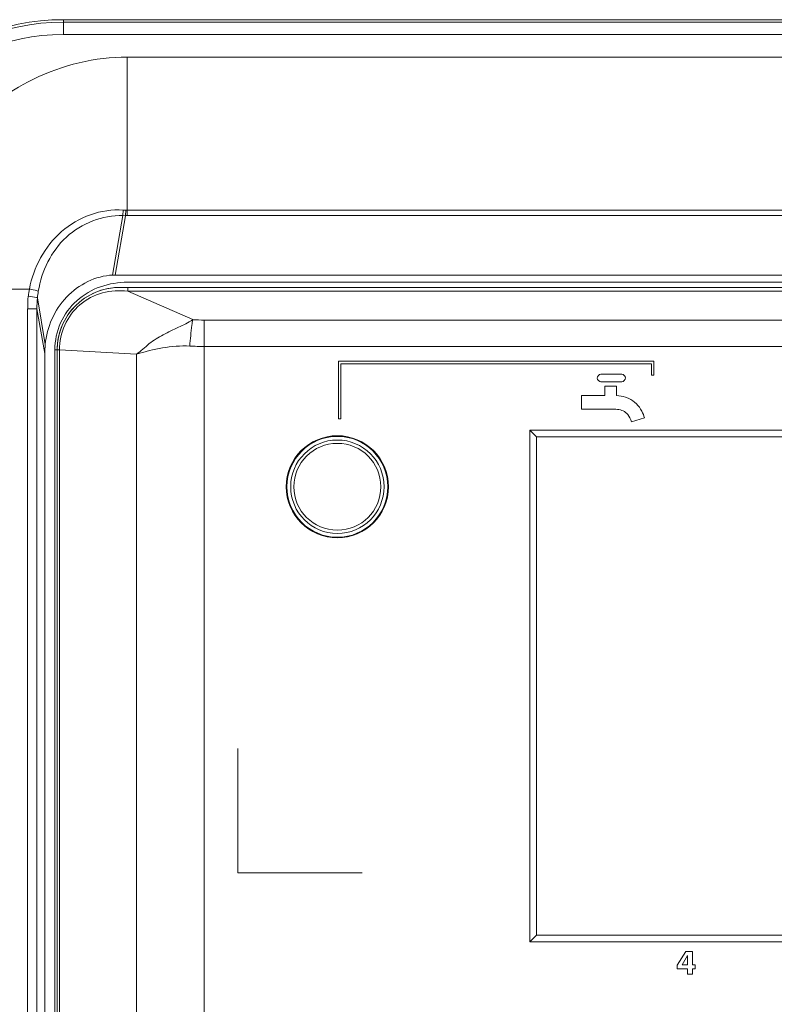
# Model space of a CAD drawing. Header units: millimetres. Extents: x -41881 to 54113, y -9946 to 101810.
# Tile 56 of 105: x -365 to -235, y 33099 to 33268. Entities that reach past the tile are written whole.
import ezdxf

# ---------------------------------------------------------------- set-up
doc = ezdxf.new("R2010")
doc.units = ezdxf.units.MM
doc.layers.add('CERNA', color=7, linetype='Continuous', lineweight=15)
doc.layers.add('UT-potrubi_privodni', color=3, linetype='Continuous', lineweight=50)

# ---------------------------------------------------------------- blocks, each defined once
blk = doc.blocks.new('CONDENSINOX_50_2')
at = {"layer": 'CERNA'}
for points in [[(-518.6, 3214.74), (-124.78, 3214.74)], [(-518.6, 3214.74), (-518.6, 3212.18)], [(-518.6, 3214.31), (-124.78, 3214.31)], [(-124.78, 3212.18), (-518.6, 3212.18)], [(-507.61, 3208.32), (-135.79, 3208.32)], [(-507.61, 3208.32), (-507.61, 3181.08)], [(-508.39, 3181.08), (-510.14, 3170.86)], [(-509.69, 3170.86), (-507.92, 3181.05)], [(-508.39, 3181.08), (-508.33, 3182.02)], [(-508.39, 3181.08), (-507.92, 3181.06)], [(-507.92, 3181.07), (-507.89, 3182.01)], [(-507.92, 3181.07), (-507.61, 3181.07)], [(-507.88, 3182), (-507.61, 3182)], [(-135.79, 3182), (-507.61, 3182)], [(-135.79, 3181.07), (-507.61, 3181.07)], [(-509.69, 3170.86), (-510.14, 3170.86)], [(-509.69, 3170.86), (-133.69, 3170.86)], [(-507.54, 3169.61), (-135.85, 3169.61)], [(-524.44, 3168.46), (-545.63, 3168.46)], [(-134.41, 3168.72), (-508.97, 3168.72)], [(-507.54, 3168.72), (-507.54, 3168.09)], [(-507.54, 3168.09), (-135.85, 3168.09)], [(-507.54, 3168.09), (-496.37, 3163.2)], [(-523.06, 3166.97), (-521.72, 3158.92)], [(-523.15, 3165.04), (-524.75, 3165.04)], [(-524.75, 3165.04), (-524.75, 2954.09)], [(-523.15, 3165.04), (-521.81, 3157.37)], [(-523.15, 3165.04), (-523.15, 2954.09)], [(-494.38, 3163.12), (-148.99, 3163.12)], [(-494.38, 3003.04), (-494.38, 3163.12)], [(-521.81, 2961.76), (-521.81, 3157.36)], [(-520.06, 3158), (-519.29, 3158)], [(-520.06, 2961.32), (-520.06, 3157.99)], [(-519.67, 3158.02), (-519.67, 2961.12)], [(-519.29, 3158), (-506.01, 3157.25)], [(-519.29, 2961.32), (-519.29, 3157.99)], [(-506.02, 3005.88), (-506.02, 3157.24)], [(-494.38, 3158.57), (-148.99, 3158.57)], [(-417.1, 3156.05), (-471.33, 3156.05)], [(-471.33, 3156.05), (-471.33, 3146.17)], [(-470.91, 3155.63), (-417.53, 3155.63)], [(-470.91, 3146.17), (-470.91, 3155.61)], [(-417.53, 3155.63), (-417.53, 3153.65)], [(-417.1, 3153.64), (-417.1, 3156.06)], [(-422.63, 3153.82), (-426.19, 3153.82)], [(-417.53, 3153.64), (-417.1, 3153.64)], [(-426.2, 3152.52), (-422.64, 3152.52)], [(-423.55, 3151.79), (-425.53, 3151.79)], [(-425.53, 3151.79), (-425.53, 3150.18)], [(-423.55, 3150.14), (-423.55, 3151.77)], [(-425.53, 3150.16), (-429.53, 3150.16)], [(-429.53, 3150.16), (-429.53, 3147.81)], [(-429.53, 3147.82), (-424.42, 3147.82)], [(-471.33, 3146.17), (-470.91, 3146.17)], [(-420.97, 3145.66), (-418.72, 3146.32)], [(-438.44, 3144.21), (-307.68, 3144.21)], [(-437.26, 3143.05), (-438.44, 3144.21)], [(-438.44, 3056.26), (-438.44, 3144.19)], [(-308.85, 3143.05), (-437.28, 3143.05)], [(-437.26, 3143.05), (-437.26, 3057.42)], [(-488.64, 3089.53), (-488.64, 3068.14)], [(-488.64, 3068.13), (-467.23, 3068.13)], [(-437.26, 3057.43), (-438.44, 3056.26)], [(-437.26, 3057.43), (-308.84, 3057.43)], [(-307.68, 3056.26), (-438.44, 3056.26)], [(-411.61, 3054.65), (-413.08, 3052.26)], [(-412.23, 3052.35), (-411.35, 3053.95)], [(-410.47, 3054.65), (-411.62, 3054.65)], [(-411.34, 3053.95), (-411.34, 3052.35)], [(-410.47, 3052.35), (-410.47, 3054.63)], [(-413.08, 3052.26), (-413.08, 3051.65)], [(-411.34, 3052.35), (-412.22, 3052.35)], [(-410.01, 3052.35), (-410.48, 3052.35)], [(-410.01, 3051.66), (-410.01, 3052.35)], [(-413.08, 3051.66), (-411.35, 3051.66)], [(-411.35, 3051.66), (-411.35, 3050.73)], [(-411.35, 3050.73), (-410.48, 3050.73)], [(-410.47, 3051.66), (-410, 3051.66)], [(-410.47, 3050.73), (-410.47, 3051.65)]]:
    blk.add_lwpolyline(points, dxfattribs=at)
for points in [[(-518.6, 3214.74), (-539.88, 3214.74), (-557.11, 3197.5), (-557.11, 3176.22)], [(-518.6, 3214.31), (-539.65, 3214.31), (-556.7, 3197.26), (-556.7, 3176.2)], [(-518.6, 3212.18), (-538.46, 3212.18), (-554.57, 3196.09), (-554.57, 3176.2)], [(-508.33, 3182.03), (-508.19, 3182.03), (-508.04, 3182.03), (-507.89, 3182.01)], [(-524.63, 3167.22), (-524.7, 3166.5), (-524.78, 3165.78), (-524.69, 3165.04)], [(-524.44, 3168.46), (-524.51, 3168.06), (-524.57, 3167.65), (-524.62, 3167.22)], [(-522.91, 3168.08), (-522.98, 3167.71), (-523.02, 3167.35), (-523.05, 3166.97)], [(-508.96, 3168.72), (-514.87, 3168.72), (-519.66, 3163.93), (-519.66, 3158.03)], [(-508.96, 3168.72), (-509.34, 3168.72), (-509.71, 3168.71), (-510.09, 3168.66)], [(-523.06, 3166.97), (-523.12, 3166.33), (-523.15, 3165.68), (-523.15, 3165.04)], [(-496.38, 3163.19), (-495.72, 3163.15), (-495.05, 3163.12), (-494.38, 3163.12)], [(-521.72, 3158.93), (-521.78, 3158.41), (-521.8, 3157.89), (-521.8, 3157.38)], [(-519.61, 3159.14), (-519.64, 3158.76), (-519.67, 3158.39), (-519.67, 3158.01)], [(-496.87, 3158.65), (-496.04, 3158.61), (-495.2, 3158.58), (-494.38, 3158.58)], [(-426.2, 3153.82), (-426.51, 3153.82), (-426.86, 3153.47), (-426.86, 3153.16)], [(-421.98, 3153.16), (-421.98, 3153.48), (-422.33, 3153.82), (-422.63, 3153.82)], [(-426.85, 3153.16), (-426.85, 3152.86), (-426.5, 3152.51), (-426.19, 3152.51)], [(-422.63, 3152.52), (-422.33, 3152.52), (-421.98, 3152.87), (-421.98, 3153.17)]]:
    blk.add_open_spline(points, degree=3, dxfattribs=at)
for points, knots in [([(-507.61, 3208.32), (-513.12, 3208.32), (-518.75, 3206.97), (-523.76, 3204.5), (-528.43, 3202.22), (-532.57, 3198.98), (-535.93, 3194.99), (-542.08, 3187.69), (-545.63, 3177.88), (-545.63, 3168.46)], [0, 0, 0, 0, 1, 1, 1, 2, 2, 2, 3, 3, 3, 3]), ([(-508.33, 3182.03), (-512.05, 3182.29), (-516.01, 3180.84), (-518.91, 3178.33), (-521.84, 3175.79), (-523.72, 3172.16), (-524.44, 3168.46)], [0, 0, 0, 0, 1, 1, 1, 2, 2, 2, 2]), ([(-522.91, 3168.08), (-522.32, 3171.52), (-520.72, 3174.96), (-518.08, 3177.38), (-515.46, 3179.76), (-511.84, 3181.16), (-508.39, 3181.08)], [0, 0, 0, 0, 1, 1, 1, 2, 2, 2, 2]), ([(-521.72, 3158.93), (-521.42, 3161.88), (-520.17, 3164.85), (-518.04, 3167.08), (-515.97, 3169.27), (-513.05, 3170.73), (-510.12, 3170.85)], [0, 0, 0, 0, 1, 1, 1, 2, 2, 2, 2]), ([(-520.06, 3158), (-520.06, 3159.58), (-519.74, 3161.18), (-519.09, 3162.62), (-518.43, 3164.08), (-517.46, 3165.39), (-516.29, 3166.44), (-515.11, 3167.51), (-513.7, 3168.34), (-512.22, 3168.84), (-510.71, 3169.38), (-509.11, 3169.62), (-507.53, 3169.62)], [0, 0, 0, 0, 1, 1, 1, 2, 2, 2, 3, 3, 3, 4, 4, 4, 4]), ([(-523.06, 3166.97), (-523.12, 3166.99), (-523.18, 3167), (-523.22, 3167.02), (-523.7, 3167.09), (-524.17, 3167.15), (-524.63, 3167.22)], [0, 0, 0, 0, 1, 1, 1, 2, 2, 2, 2]), ([(-522.91, 3168.08), (-522.96, 3168.11), (-523.02, 3168.12), (-523.1, 3168.14), (-523.54, 3168.28), (-524, 3168.37), (-524.44, 3168.47)], [0, 0, 0, 0, 1, 1, 1, 2, 2, 2, 2]), ([(-519.61, 3159.14), (-519.36, 3161.51), (-518.26, 3163.86), (-516.52, 3165.59), (-514.8, 3167.31), (-512.46, 3168.42), (-510.09, 3168.66)], [0, 0, 0, 0, 1, 1, 1, 2, 2, 2, 2]), ([(-519.29, 3158), (-519.29, 3159.45), (-518.98, 3160.92), (-518.37, 3162.25), (-517.77, 3163.61), (-516.85, 3164.8), (-515.75, 3165.75), (-514.63, 3166.7), (-513.29, 3167.39), (-511.88, 3167.8), (-510.48, 3168.17), (-508.97, 3168.26), (-507.53, 3168.08)], [0, 0, 0, 0, 1, 1, 1, 2, 2, 2, 3, 3, 3, 4, 4, 4, 4]), ([(-496.38, 3163.19), (-497.12, 3162.64), (-497.99, 3162.28), (-498.83, 3161.9), (-499.26, 3161.68), (-499.69, 3161.47), (-500.13, 3161.26), (-500.57, 3161.06), (-501, 3160.84), (-501.44, 3160.61), (-501.85, 3160.39), (-502.27, 3160.13), (-502.67, 3159.88), (-503.07, 3159.63), (-503.48, 3159.36), (-503.85, 3159.07), (-504.23, 3158.76), (-504.56, 3158.44), (-504.94, 3158.13), (-505.3, 3157.84), (-505.65, 3157.55), (-506.02, 3157.24)], [0, 0, 0, 0, 1, 1, 1, 2, 2, 2, 3, 3, 3, 4, 4, 4, 5, 5, 5, 6, 6, 6, 7, 7, 7, 7]), ([(-496.38, 3163.19), (-496.42, 3162.86), (-496.46, 3162.54), (-496.51, 3162.23), (-496.67, 3161.03), (-496.78, 3159.84), (-496.88, 3158.65)], [0, 0, 0, 0, 1, 1, 1, 2, 2, 2, 2]), ([(-506.02, 3157.24), (-504.57, 3157.72), (-503.1, 3158.08), (-501.57, 3158.34), (-500.02, 3158.6), (-498.45, 3158.75), (-496.87, 3158.65)], [0, 0, 0, 0, 1, 1, 1, 2, 2, 2, 2]), ([(-421.4, 3149.64), (-421.59, 3149.72), (-421.78, 3149.79), (-421.97, 3149.85), (-422.48, 3150.02), (-423.02, 3150.11), (-423.55, 3150.14)], [0, 0, 0, 0, 1, 1, 1, 2, 2, 2, 2]), ([(-418.72, 3146.32), (-418.82, 3146.73), (-418.98, 3147.11), (-419.18, 3147.49), (-419.67, 3148.4), (-420.46, 3149.23), (-421.4, 3149.64)], [0, 0, 0, 0, 1, 1, 1, 2, 2, 2, 2]), ([(-424.43, 3147.82), (-424.06, 3147.82), (-423.71, 3147.82), (-423.35, 3147.77), (-423.03, 3147.73), (-422.68, 3147.65), (-422.39, 3147.5), (-422.09, 3147.36), (-421.81, 3147.16), (-421.6, 3146.92), (-421.29, 3146.55), (-421.11, 3146.1), (-420.97, 3145.65)], [0, 0, 0, 0, 1, 1, 1, 2, 2, 2, 3, 3, 3, 4, 4, 4, 4]), ([(-480.29, 3134.48), (-480.29, 3139.33), (-476.37, 3143.25), (-471.51, 3143.25), (-466.66, 3143.25), (-462.74, 3139.33), (-462.74, 3134.48), (-462.74, 3129.63), (-466.66, 3125.71), (-471.51, 3125.71), (-476.37, 3125.71), (-480.29, 3129.63), (-480.29, 3134.48)], [0, 0, 0, 0, 1, 1, 1, 2, 2, 2, 3, 3, 3, 4, 4, 4, 4]), ([(-480.24, 3134.48), (-480.24, 3139.3), (-476.32, 3143.2), (-471.5, 3143.2), (-466.68, 3143.2), (-462.79, 3139.3), (-462.79, 3134.48), (-462.79, 3129.66), (-466.68, 3125.76), (-471.5, 3125.76), (-476.32, 3125.76), (-480.24, 3129.66), (-480.24, 3134.48)], [0, 0, 0, 0, 1, 1, 1, 2, 2, 2, 3, 3, 3, 4, 4, 4, 4]), ([(-462.84, 3134.48), (-462.84, 3139.27), (-466.73, 3143.14), (-471.51, 3143.14), (-476.28, 3143.14), (-480.18, 3139.27), (-480.18, 3134.48)], [0, 0, 0, 0, 1, 1, 1, 2, 2, 2, 2]), ([(-479.53, 3134.48), (-479.53, 3138.92), (-475.94, 3142.51), (-471.5, 3142.51), (-467.07, 3142.51), (-463.49, 3138.92), (-463.49, 3134.48), (-463.49, 3130.05), (-467.07, 3126.46), (-471.5, 3126.46), (-475.94, 3126.46), (-479.53, 3130.05), (-479.53, 3134.48)], [0, 0, 0, 0, 1, 1, 1, 2, 2, 2, 3, 3, 3, 4, 4, 4, 4]), ([(-478.98, 3134.48), (-478.98, 3138.6), (-475.63, 3141.94), (-471.51, 3141.94), (-467.37, 3141.94), (-464.04, 3138.6), (-464.04, 3134.48), (-464.04, 3130.35), (-467.37, 3127.02), (-471.51, 3127.02), (-475.63, 3127.02), (-478.98, 3130.35), (-478.98, 3134.48)], [0, 0, 0, 0, 1, 1, 1, 2, 2, 2, 3, 3, 3, 4, 4, 4, 4]), ([(-480.18, 3134.48), (-480.18, 3129.7), (-476.28, 3125.8), (-471.51, 3125.8), (-466.73, 3125.8), (-462.84, 3129.7), (-462.84, 3134.48)], [0, 0, 0, 0, 1, 1, 1, 2, 2, 2, 2])]:
    blk.add_open_spline(points, degree=3, knots=knots, dxfattribs=at)

msp = doc.modelspace()

# ---------------------------------------------------------------- block references
at = {"layer": 'UT-potrubi_privodni', "ltscale": 10}
msp.add_blockref('CONDENSINOX_50_2', (160.977, 30053.626), dxfattribs=at)

doc.saveas('drawing.dxf')
